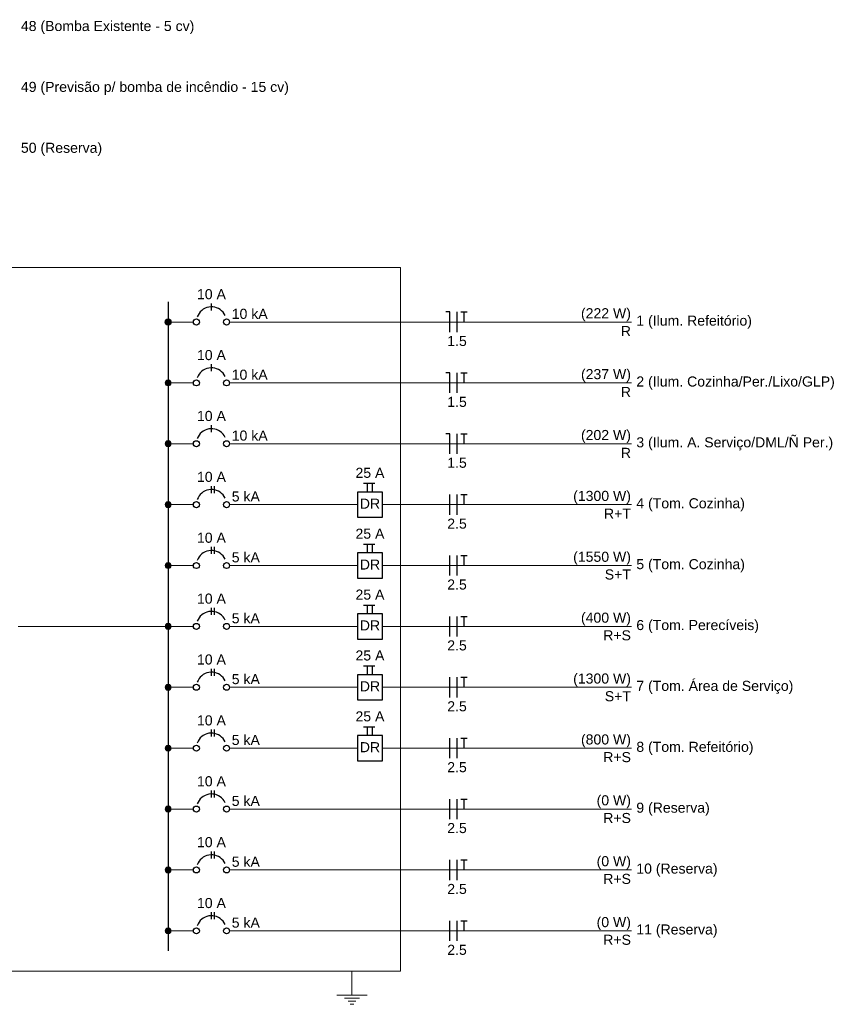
# Model space of a CAD drawing. Header units: millimetres. Extents: x 55082 to 85113, y -5867 to -946.
# Tile 57 of 77: x 70232 to 70841, y -3807 to -3073. Entities that reach past the tile are written whole.
import ezdxf

# ---------------------------------------------------------------- set-up
doc = ezdxf.new("R2010")
doc.units = ezdxf.units.MM
doc.header["$MEASUREMENT"] = 0
for name, color, linetype, lineweight in [('DI-Barramento', 6, 'Continuous', 30), ('DI-Disjuntor', 1, 'Continuous', 30), ('DI-Fios', 3, 'Continuous', 30), ('DI-Linhas do diagrama', 7, 'Continuous', 20), ('DI-Pontilhado', 7, 'Continuous', 20), ('DI-Textos do diagrama', 7, 'Continuous', 20)]:
    doc.layers.add(name, color=color, linetype=linetype, lineweight=lineweight)
doc.styles.add('Arial', font='arial.ttf')

msp = doc.modelspace()

# ---------------------------------------------------------------- hatches: boundary and pattern name
at = {"layer": 'DI-Barramento', "linetype": 'Continuous'}
msp.add_hatch(color=256, dxfattribs=at).paths.add_polyline_path([(70344.91, -3298.56), (70344.9, -3298.36), (70344.87, -3298.17), (70344.83, -3297.97), (70344.77, -3297.79), (70344.7, -3297.61), (70344.61, -3297.43), (70344.5, -3297.27), (70344.38, -3297.11), (70344.25, -3296.97), (70344.1, -3296.83), (70343.95, -3296.71), (70343.78, -3296.61), (70343.61, -3296.52), (70343.43, -3296.44), (70343.24, -3296.38), (70343.05, -3296.34), (70342.85, -3296.32), (70342.66, -3296.31), (70342.46, -3296.32), (70342.27, -3296.34), (70342.07, -3296.38), (70341.89, -3296.44), (70341.71, -3296.52), (70341.53, -3296.61), (70341.37, -3296.71), (70341.21, -3296.83), (70341.07, -3296.97), (70340.93, -3297.11), (70340.81, -3297.27), (70340.71, -3297.43), (70340.62, -3297.61), (70340.54, -3297.79), (70340.48, -3297.97), (70340.44, -3298.17), (70340.42, -3298.36), (70340.41, -3298.56), (70340.42, -3298.75), (70340.44, -3298.95), (70340.48, -3299.14), (70340.54, -3299.33), (70340.62, -3299.51), (70340.71, -3299.68), (70340.81, -3299.85), (70340.93, -3300), (70341.07, -3300.15), (70341.21, -3300.28), (70341.37, -3300.4), (70341.53, -3300.51), (70341.71, -3300.6), (70341.89, -3300.67), (70342.07, -3300.73), (70342.27, -3300.77), (70342.46, -3300.8), (70342.66, -3300.81), (70342.85, -3300.8), (70343.05, -3300.77), (70343.24, -3300.73), (70343.43, -3300.67), (70343.61, -3300.6), (70343.78, -3300.51), (70343.95, -3300.4), (70344.1, -3300.28), (70344.25, -3300.15), (70344.38, -3300), (70344.5, -3299.85), (70344.61, -3299.68), (70344.7, -3299.51), (70344.77, -3299.33), (70344.83, -3299.14), (70344.87, -3298.95), (70344.9, -3298.75)])
at = {"layer": 'DI-Textos do diagrama', "linetype": 'Continuous'}
for points in [[(70344.91, -3343.93), (70344.9, -3343.74), (70344.87, -3343.54), (70344.83, -3343.35), (70344.77, -3343.16), (70344.7, -3342.98), (70344.61, -3342.81), (70344.5, -3342.64), (70344.38, -3342.49), (70344.25, -3342.34), (70344.1, -3342.21), (70343.95, -3342.09), (70343.78, -3341.98), (70343.61, -3341.89), (70343.43, -3341.82), (70343.24, -3341.76), (70343.05, -3341.72), (70342.85, -3341.69), (70342.66, -3341.68), (70342.46, -3341.69), (70342.27, -3341.72), (70342.07, -3341.76), (70341.89, -3341.82), (70341.71, -3341.89), (70341.53, -3341.98), (70341.37, -3342.09), (70341.21, -3342.21), (70341.07, -3342.34), (70340.93, -3342.49), (70340.81, -3342.64), (70340.71, -3342.81), (70340.62, -3342.98), (70340.54, -3343.16), (70340.48, -3343.35), (70340.44, -3343.54), (70340.42, -3343.74), (70340.41, -3343.93), (70340.42, -3344.13), (70340.44, -3344.32), (70340.48, -3344.51), (70340.54, -3344.7), (70340.62, -3344.88), (70340.71, -3345.06), (70340.81, -3345.22), (70340.93, -3345.38), (70341.07, -3345.52), (70341.21, -3345.66), (70341.37, -3345.77), (70341.53, -3345.88), (70341.71, -3345.97), (70341.89, -3346.05), (70342.07, -3346.11), (70342.27, -3346.15), (70342.46, -3346.17), (70342.66, -3346.18), (70342.85, -3346.17), (70343.05, -3346.15), (70343.24, -3346.11), (70343.43, -3346.05), (70343.61, -3345.97), (70343.78, -3345.88), (70343.95, -3345.77), (70344.1, -3345.66), (70344.25, -3345.52), (70344.38, -3345.38), (70344.5, -3345.22), (70344.61, -3345.06), (70344.7, -3344.88), (70344.77, -3344.7), (70344.83, -3344.51), (70344.87, -3344.32), (70344.9, -3344.13)], [(70344.91, -3389.31), (70344.9, -3389.11), (70344.87, -3388.92), (70344.83, -3388.72), (70344.77, -3388.54), (70344.7, -3388.36), (70344.61, -3388.18), (70344.5, -3388.02), (70344.38, -3387.86), (70344.25, -3387.72), (70344.1, -3387.58), (70343.95, -3387.46), (70343.78, -3387.36), (70343.61, -3387.27), (70343.43, -3387.19), (70343.24, -3387.13), (70343.05, -3387.09), (70342.85, -3387.07), (70342.66, -3387.06), (70342.46, -3387.07), (70342.27, -3387.09), (70342.07, -3387.13), (70341.89, -3387.19), (70341.71, -3387.27), (70341.53, -3387.36), (70341.37, -3387.46), (70341.21, -3387.58), (70341.07, -3387.72), (70340.93, -3387.86), (70340.81, -3388.02), (70340.71, -3388.18), (70340.62, -3388.36), (70340.54, -3388.54), (70340.48, -3388.72), (70340.44, -3388.92), (70340.42, -3389.11), (70340.41, -3389.31), (70340.42, -3389.5), (70340.44, -3389.7), (70340.48, -3389.89), (70340.54, -3390.08), (70340.62, -3390.26), (70340.71, -3390.43), (70340.81, -3390.6), (70340.93, -3390.75), (70341.07, -3390.9), (70341.21, -3391.03), (70341.37, -3391.15), (70341.53, -3391.26), (70341.71, -3391.35), (70341.89, -3391.42), (70342.07, -3391.48), (70342.27, -3391.52), (70342.46, -3391.55), (70342.66, -3391.56), (70342.85, -3391.55), (70343.05, -3391.52), (70343.24, -3391.48), (70343.43, -3391.42), (70343.61, -3391.35), (70343.78, -3391.26), (70343.95, -3391.15), (70344.1, -3391.03), (70344.25, -3390.9), (70344.38, -3390.75), (70344.5, -3390.6), (70344.61, -3390.43), (70344.7, -3390.26), (70344.77, -3390.08), (70344.83, -3389.89), (70344.87, -3389.7), (70344.9, -3389.5)], [(70344.91, -3434.68), (70344.9, -3434.49), (70344.87, -3434.29), (70344.83, -3434.1), (70344.77, -3433.91), (70344.7, -3433.73), (70344.61, -3433.56), (70344.5, -3433.39), (70344.38, -3433.24), (70344.25, -3433.09), (70344.1, -3432.96), (70343.95, -3432.84), (70343.78, -3432.73), (70343.61, -3432.64), (70343.43, -3432.57), (70343.24, -3432.51), (70343.05, -3432.47), (70342.85, -3432.44), (70342.66, -3432.43), (70342.46, -3432.44), (70342.27, -3432.47), (70342.07, -3432.51), (70341.89, -3432.57), (70341.71, -3432.64), (70341.53, -3432.73), (70341.37, -3432.84), (70341.21, -3432.96), (70341.07, -3433.09), (70340.93, -3433.24), (70340.81, -3433.39), (70340.71, -3433.56), (70340.62, -3433.73), (70340.54, -3433.91), (70340.48, -3434.1), (70340.44, -3434.29), (70340.42, -3434.49), (70340.41, -3434.68), (70340.42, -3434.88), (70340.44, -3435.07), (70340.48, -3435.26), (70340.54, -3435.45), (70340.62, -3435.63), (70340.71, -3435.81), (70340.81, -3435.97), (70340.93, -3436.13), (70341.07, -3436.27), (70341.21, -3436.41), (70341.37, -3436.52), (70341.53, -3436.63), (70341.71, -3436.72), (70341.89, -3436.8), (70342.07, -3436.86), (70342.27, -3436.9), (70342.46, -3436.92), (70342.66, -3436.93), (70342.85, -3436.92), (70343.05, -3436.9), (70343.24, -3436.86), (70343.43, -3436.8), (70343.61, -3436.72), (70343.78, -3436.63), (70343.95, -3436.52), (70344.1, -3436.41), (70344.25, -3436.27), (70344.38, -3436.13), (70344.5, -3435.97), (70344.61, -3435.81), (70344.7, -3435.63), (70344.77, -3435.45), (70344.83, -3435.26), (70344.87, -3435.07), (70344.9, -3434.88)], [(70344.91, -3480.06), (70344.9, -3479.86), (70344.87, -3479.67), (70344.83, -3479.47), (70344.77, -3479.29), (70344.7, -3479.11), (70344.61, -3478.93), (70344.5, -3478.77), (70344.38, -3478.61), (70344.25, -3478.47), (70344.1, -3478.33), (70343.95, -3478.21), (70343.78, -3478.11), (70343.61, -3478.02), (70343.43, -3477.94), (70343.24, -3477.88), (70343.05, -3477.84), (70342.85, -3477.82), (70342.66, -3477.81), (70342.46, -3477.82), (70342.27, -3477.84), (70342.07, -3477.88), (70341.89, -3477.94), (70341.71, -3478.02), (70341.53, -3478.11), (70341.37, -3478.21), (70341.21, -3478.33), (70341.07, -3478.47), (70340.93, -3478.61), (70340.81, -3478.77), (70340.71, -3478.93), (70340.62, -3479.11), (70340.54, -3479.29), (70340.48, -3479.47), (70340.44, -3479.67), (70340.42, -3479.86), (70340.41, -3480.06), (70340.42, -3480.25), (70340.44, -3480.45), (70340.48, -3480.64), (70340.54, -3480.83), (70340.62, -3481.01), (70340.71, -3481.18), (70340.81, -3481.35), (70340.93, -3481.5), (70341.07, -3481.65), (70341.21, -3481.78), (70341.37, -3481.9), (70341.53, -3482.01), (70341.71, -3482.1), (70341.89, -3482.17), (70342.07, -3482.23), (70342.27, -3482.27), (70342.46, -3482.3), (70342.66, -3482.31), (70342.85, -3482.3), (70343.05, -3482.27), (70343.24, -3482.23), (70343.43, -3482.17), (70343.61, -3482.1), (70343.78, -3482.01), (70343.95, -3481.9), (70344.1, -3481.78), (70344.25, -3481.65), (70344.38, -3481.5), (70344.5, -3481.35), (70344.61, -3481.18), (70344.7, -3481.01), (70344.77, -3480.83), (70344.83, -3480.64), (70344.87, -3480.45), (70344.9, -3480.25)], [(70344.91, -3525.43), (70344.9, -3525.24), (70344.87, -3525.04), (70344.83, -3524.85), (70344.77, -3524.66), (70344.7, -3524.48), (70344.61, -3524.31), (70344.5, -3524.14), (70344.38, -3523.99), (70344.25, -3523.84), (70344.1, -3523.71), (70343.95, -3523.59), (70343.78, -3523.48), (70343.61, -3523.39), (70343.43, -3523.32), (70343.24, -3523.26), (70343.05, -3523.22), (70342.85, -3523.19), (70342.66, -3523.18), (70342.46, -3523.19), (70342.27, -3523.22), (70342.07, -3523.26), (70341.89, -3523.32), (70341.71, -3523.39), (70341.53, -3523.48), (70341.37, -3523.59), (70341.21, -3523.71), (70341.07, -3523.84), (70340.93, -3523.99), (70340.81, -3524.14), (70340.71, -3524.31), (70340.62, -3524.48), (70340.54, -3524.66), (70340.48, -3524.85), (70340.44, -3525.04), (70340.42, -3525.24), (70340.41, -3525.43), (70340.42, -3525.63), (70340.44, -3525.82), (70340.48, -3526.01), (70340.54, -3526.2), (70340.62, -3526.38), (70340.71, -3526.56), (70340.81, -3526.72), (70340.93, -3526.88), (70341.07, -3527.02), (70341.21, -3527.16), (70341.37, -3527.28), (70341.53, -3527.38), (70341.71, -3527.47), (70341.89, -3527.55), (70342.07, -3527.61), (70342.27, -3527.65), (70342.46, -3527.67), (70342.66, -3527.68), (70342.85, -3527.67), (70343.05, -3527.65), (70343.24, -3527.61), (70343.43, -3527.55), (70343.61, -3527.47), (70343.78, -3527.38), (70343.95, -3527.28), (70344.1, -3527.16), (70344.25, -3527.02), (70344.38, -3526.88), (70344.5, -3526.72), (70344.61, -3526.56), (70344.7, -3526.38), (70344.77, -3526.2), (70344.83, -3526.01), (70344.87, -3525.82), (70344.9, -3525.63)], [(70344.91, -3570.81), (70344.9, -3570.61), (70344.87, -3570.42), (70344.83, -3570.22), (70344.77, -3570.04), (70344.7, -3569.86), (70344.61, -3569.68), (70344.5, -3569.52), (70344.38, -3569.36), (70344.25, -3569.22), (70344.1, -3569.08), (70343.95, -3568.96), (70343.78, -3568.86), (70343.61, -3568.77), (70343.43, -3568.69), (70343.24, -3568.63), (70343.05, -3568.59), (70342.85, -3568.57), (70342.66, -3568.56), (70342.46, -3568.57), (70342.27, -3568.59), (70342.07, -3568.63), (70341.89, -3568.69), (70341.71, -3568.77), (70341.53, -3568.86), (70341.37, -3568.96), (70341.21, -3569.08), (70341.07, -3569.22), (70340.93, -3569.36), (70340.81, -3569.52), (70340.71, -3569.68), (70340.62, -3569.86), (70340.54, -3570.04), (70340.48, -3570.22), (70340.44, -3570.42), (70340.42, -3570.61), (70340.41, -3570.81), (70340.42, -3571), (70340.44, -3571.2), (70340.48, -3571.39), (70340.54, -3571.58), (70340.62, -3571.76), (70340.71, -3571.93), (70340.81, -3572.1), (70340.93, -3572.25), (70341.07, -3572.4), (70341.21, -3572.53), (70341.37, -3572.65), (70341.53, -3572.76), (70341.71, -3572.85), (70341.89, -3572.92), (70342.07, -3572.98), (70342.27, -3573.02), (70342.46, -3573.05), (70342.66, -3573.06), (70342.85, -3573.05), (70343.05, -3573.02), (70343.24, -3572.98), (70343.43, -3572.92), (70343.61, -3572.85), (70343.78, -3572.76), (70343.95, -3572.65), (70344.1, -3572.53), (70344.25, -3572.4), (70344.38, -3572.25), (70344.5, -3572.1), (70344.61, -3571.93), (70344.7, -3571.76), (70344.77, -3571.58), (70344.83, -3571.39), (70344.87, -3571.2), (70344.9, -3571)], [(70344.91, -3616.18), (70344.9, -3615.99), (70344.87, -3615.79), (70344.83, -3615.6), (70344.77, -3615.41), (70344.7, -3615.23), (70344.61, -3615.06), (70344.5, -3614.89), (70344.38, -3614.74), (70344.25, -3614.59), (70344.1, -3614.46), (70343.95, -3614.34), (70343.78, -3614.23), (70343.61, -3614.14), (70343.43, -3614.07), (70343.24, -3614.01), (70343.05, -3613.97), (70342.85, -3613.94), (70342.66, -3613.93), (70342.46, -3613.94), (70342.27, -3613.97), (70342.07, -3614.01), (70341.89, -3614.07), (70341.71, -3614.14), (70341.53, -3614.23), (70341.37, -3614.34), (70341.21, -3614.46), (70341.07, -3614.59), (70340.93, -3614.74), (70340.81, -3614.89), (70340.71, -3615.06), (70340.62, -3615.23), (70340.54, -3615.41), (70340.48, -3615.6), (70340.44, -3615.79), (70340.42, -3615.99), (70340.41, -3616.18), (70340.42, -3616.38), (70340.44, -3616.57), (70340.48, -3616.76), (70340.54, -3616.95), (70340.62, -3617.13), (70340.71, -3617.31), (70340.81, -3617.47), (70340.93, -3617.63), (70341.07, -3617.77), (70341.21, -3617.91), (70341.37, -3618.03), (70341.53, -3618.13), (70341.71, -3618.22), (70341.89, -3618.3), (70342.07, -3618.36), (70342.27, -3618.4), (70342.46, -3618.42), (70342.66, -3618.43), (70342.85, -3618.42), (70343.05, -3618.4), (70343.24, -3618.36), (70343.43, -3618.3), (70343.61, -3618.22), (70343.78, -3618.13), (70343.95, -3618.03), (70344.1, -3617.91), (70344.25, -3617.77), (70344.38, -3617.63), (70344.5, -3617.47), (70344.61, -3617.31), (70344.7, -3617.13), (70344.77, -3616.95), (70344.83, -3616.76), (70344.87, -3616.57), (70344.9, -3616.38)], [(70344.91, -3661.56), (70344.9, -3661.36), (70344.87, -3661.17), (70344.83, -3660.97), (70344.77, -3660.79), (70344.7, -3660.61), (70344.61, -3660.43), (70344.5, -3660.27), (70344.38, -3660.11), (70344.25, -3659.97), (70344.1, -3659.83), (70343.95, -3659.71), (70343.78, -3659.61), (70343.61, -3659.52), (70343.43, -3659.44), (70343.24, -3659.38), (70343.05, -3659.34), (70342.85, -3659.32), (70342.66, -3659.31), (70342.46, -3659.32), (70342.27, -3659.34), (70342.07, -3659.38), (70341.89, -3659.44), (70341.71, -3659.52), (70341.53, -3659.61), (70341.37, -3659.71), (70341.21, -3659.83), (70341.07, -3659.97), (70340.93, -3660.11), (70340.81, -3660.27), (70340.71, -3660.43), (70340.62, -3660.61), (70340.54, -3660.79), (70340.48, -3660.97), (70340.44, -3661.17), (70340.42, -3661.36), (70340.41, -3661.56), (70340.42, -3661.75), (70340.44, -3661.95), (70340.48, -3662.14), (70340.54, -3662.33), (70340.62, -3662.51), (70340.71, -3662.68), (70340.81, -3662.85), (70340.93, -3663), (70341.07, -3663.15), (70341.21, -3663.28), (70341.37, -3663.4), (70341.53, -3663.51), (70341.71, -3663.6), (70341.89, -3663.67), (70342.07, -3663.73), (70342.27, -3663.77), (70342.46, -3663.8), (70342.66, -3663.81), (70342.85, -3663.8), (70343.05, -3663.77), (70343.24, -3663.73), (70343.43, -3663.67), (70343.61, -3663.6), (70343.78, -3663.51), (70343.95, -3663.4), (70344.1, -3663.28), (70344.25, -3663.15), (70344.38, -3663), (70344.5, -3662.85), (70344.61, -3662.68), (70344.7, -3662.51), (70344.77, -3662.33), (70344.83, -3662.14), (70344.87, -3661.95), (70344.9, -3661.75)], [(70344.91, -3706.93), (70344.9, -3706.74), (70344.87, -3706.54), (70344.83, -3706.35), (70344.77, -3706.16), (70344.7, -3705.98), (70344.61, -3705.81), (70344.5, -3705.64), (70344.38, -3705.49), (70344.25, -3705.34), (70344.1, -3705.21), (70343.95, -3705.09), (70343.78, -3704.98), (70343.61, -3704.89), (70343.43, -3704.82), (70343.24, -3704.76), (70343.05, -3704.72), (70342.85, -3704.69), (70342.66, -3704.68), (70342.46, -3704.69), (70342.27, -3704.72), (70342.07, -3704.76), (70341.89, -3704.82), (70341.71, -3704.89), (70341.53, -3704.98), (70341.37, -3705.09), (70341.21, -3705.21), (70341.07, -3705.34), (70340.93, -3705.49), (70340.81, -3705.64), (70340.71, -3705.81), (70340.62, -3705.98), (70340.54, -3706.16), (70340.48, -3706.35), (70340.44, -3706.54), (70340.42, -3706.74), (70340.41, -3706.93), (70340.42, -3707.13), (70340.44, -3707.32), (70340.48, -3707.51), (70340.54, -3707.7), (70340.62, -3707.88), (70340.71, -3708.06), (70340.81, -3708.22), (70340.93, -3708.38), (70341.07, -3708.52), (70341.21, -3708.66), (70341.37, -3708.78), (70341.53, -3708.88), (70341.71, -3708.97), (70341.89, -3709.05), (70342.07, -3709.11), (70342.27, -3709.15), (70342.46, -3709.17), (70342.66, -3709.18), (70342.85, -3709.17), (70343.05, -3709.15), (70343.24, -3709.11), (70343.43, -3709.05), (70343.61, -3708.97), (70343.78, -3708.88), (70343.95, -3708.78), (70344.1, -3708.66), (70344.25, -3708.52), (70344.38, -3708.38), (70344.5, -3708.22), (70344.61, -3708.06), (70344.7, -3707.88), (70344.77, -3707.7), (70344.83, -3707.51), (70344.87, -3707.32), (70344.9, -3707.13)], [(70344.91, -3752.31), (70344.9, -3752.11), (70344.87, -3751.92), (70344.83, -3751.72), (70344.77, -3751.54), (70344.7, -3751.36), (70344.61, -3751.18), (70344.5, -3751.02), (70344.38, -3750.86), (70344.25, -3750.72), (70344.1, -3750.58), (70343.95, -3750.46), (70343.78, -3750.36), (70343.61, -3750.27), (70343.43, -3750.19), (70343.24, -3750.13), (70343.05, -3750.09), (70342.85, -3750.07), (70342.66, -3750.06), (70342.46, -3750.07), (70342.27, -3750.09), (70342.07, -3750.13), (70341.89, -3750.19), (70341.71, -3750.27), (70341.53, -3750.36), (70341.37, -3750.46), (70341.21, -3750.58), (70341.07, -3750.72), (70340.93, -3750.86), (70340.81, -3751.02), (70340.71, -3751.18), (70340.62, -3751.36), (70340.54, -3751.54), (70340.48, -3751.72), (70340.44, -3751.92), (70340.42, -3752.11), (70340.41, -3752.31), (70340.42, -3752.5), (70340.44, -3752.7), (70340.48, -3752.89), (70340.54, -3753.08), (70340.62, -3753.26), (70340.71, -3753.43), (70340.81, -3753.6), (70340.93, -3753.75), (70341.07, -3753.9), (70341.21, -3754.03), (70341.37, -3754.15), (70341.53, -3754.26), (70341.71, -3754.35), (70341.89, -3754.42), (70342.07, -3754.48), (70342.27, -3754.52), (70342.46, -3754.55), (70342.66, -3754.56), (70342.85, -3754.55), (70343.05, -3754.52), (70343.24, -3754.48), (70343.43, -3754.42), (70343.61, -3754.35), (70343.78, -3754.26), (70343.95, -3754.15), (70344.1, -3754.03), (70344.25, -3753.9), (70344.38, -3753.75), (70344.5, -3753.6), (70344.61, -3753.43), (70344.7, -3753.26), (70344.77, -3753.08), (70344.83, -3752.89), (70344.87, -3752.7), (70344.9, -3752.5)]]:
    msp.add_hatch(color=256, dxfattribs=at).paths.add_polyline_path(points)

# ---------------------------------------------------------------- linework, layer by layer
at = {"layer": 'DI-Barramento'}
msp.add_line((70342.66, -3283.56), (70342.66, -3767.31), dxfattribs=at)
msp.add_circle((70342.66, -3298.56), 2.25, dxfattribs=at)
at = {"layer": 'DI-Disjuntor'}
for p, q in [((70374.91, -3289.93), (70374.91, -3284.68)), ((70374.91, -3335.31), (70374.91, -3330.06)), ((70374.91, -3380.68), (70374.91, -3375.43)), ((70488.34, -3418.74), (70496.78, -3418.74)), ((70491.16, -3425.31), (70491.16, -3418.74)), ((70494.91, -3425.31), (70494.91, -3418.74)), ((70374.91, -3426.06), (70374.91, -3420.81)), ((70377.16, -3426.06), (70377.16, -3420.81)), ((70502.41, -3425.31), (70483.66, -3425.31)), ((70483.66, -3425.31), (70483.66, -3444.06)), ((70502.41, -3444.06), (70502.41, -3425.31)), ((70483.66, -3444.06), (70502.41, -3444.06)), ((70374.91, -3471.43), (70374.91, -3466.18)), ((70377.16, -3471.43), (70377.16, -3466.18)), ((70502.41, -3470.68), (70483.66, -3470.68)), ((70483.66, -3470.68), (70483.66, -3489.43)), ((70488.34, -3464.12), (70496.78, -3464.12)), ((70491.16, -3470.68), (70491.16, -3464.12)), ((70494.91, -3470.68), (70494.91, -3464.12)), ((70502.41, -3489.43), (70502.41, -3470.68)), ((70483.66, -3489.43), (70502.41, -3489.43)), ((70374.91, -3516.81), (70374.91, -3511.56)), ((70377.16, -3516.81), (70377.16, -3511.56)), ((70488.34, -3509.49), (70496.78, -3509.49)), ((70491.16, -3516.06), (70491.16, -3509.49)), ((70494.91, -3516.06), (70494.91, -3509.49)), ((70502.41, -3516.06), (70483.66, -3516.06)), ((70483.66, -3516.06), (70483.66, -3534.81)), ((70502.41, -3534.81), (70502.41, -3516.06)), ((70483.66, -3534.81), (70502.41, -3534.81)), ((70374.91, -3562.18), (70374.91, -3556.93)), ((70377.16, -3562.18), (70377.16, -3556.93)), ((70488.34, -3554.87), (70496.78, -3554.87)), ((70491.16, -3561.43), (70491.16, -3554.87)), ((70494.91, -3561.43), (70494.91, -3554.87)), ((70502.41, -3561.43), (70483.66, -3561.43)), ((70483.66, -3561.43), (70483.66, -3580.18)), ((70502.41, -3580.18), (70502.41, -3561.43)), ((70483.66, -3580.18), (70502.41, -3580.18)), ((70374.91, -3607.56), (70374.91, -3602.31)), ((70377.16, -3607.56), (70377.16, -3602.31)), ((70488.34, -3600.24), (70496.78, -3600.24)), ((70491.16, -3606.81), (70491.16, -3600.24)), ((70494.91, -3606.81), (70494.91, -3600.24)), ((70502.41, -3606.81), (70483.66, -3606.81)), ((70483.66, -3606.81), (70483.66, -3625.56)), ((70502.41, -3625.56), (70502.41, -3606.81)), ((70483.66, -3625.56), (70502.41, -3625.56)), ((70374.91, -3652.93), (70374.91, -3647.68)), ((70377.16, -3652.93), (70377.16, -3647.68)), ((70374.91, -3698.31), (70374.91, -3693.06)), ((70377.16, -3698.31), (70377.16, -3693.06)), ((70374.91, -3743.68), (70374.91, -3738.43)), ((70377.16, -3743.68), (70377.16, -3738.43))]:
    msp.add_line(p, q, dxfattribs=at)
for points in [[(70385.1, -3293.8), (70384.4, -3292.51), (70383.53, -3291.33), (70382.51, -3290.26), (70381.36, -3289.34), (70380.1, -3288.58), (70378.76, -3287.99), (70377.34, -3287.57), (70375.89, -3287.35), (70374.42, -3287.32), (70372.95, -3287.48), (70371.53, -3287.83), (70370.15, -3288.36), (70368.86, -3289.07), (70367.68, -3289.94), (70366.61, -3290.96), (70365.69, -3292.1), (70364.93, -3293.36), (70364.34, -3294.71)], [(70385.1, -3339.18), (70384.4, -3337.89), (70383.53, -3336.7), (70382.51, -3335.64), (70381.36, -3334.72), (70380.1, -3333.95), (70378.76, -3333.36), (70377.34, -3332.95), (70375.89, -3332.72), (70374.42, -3332.69), (70372.95, -3332.85), (70371.53, -3333.2), (70370.15, -3333.74), (70368.86, -3334.44), (70367.68, -3335.31), (70366.61, -3336.33), (70365.69, -3337.48), (70364.93, -3338.74), (70364.34, -3340.08)], [(70385.1, -3384.55), (70384.4, -3383.26), (70383.53, -3382.08), (70382.51, -3381.01), (70381.36, -3380.09), (70380.1, -3379.33), (70378.76, -3378.74), (70377.34, -3378.32), (70375.89, -3378.1), (70374.42, -3378.07), (70372.95, -3378.23), (70371.53, -3378.58), (70370.15, -3379.11), (70368.86, -3379.82), (70367.68, -3380.69), (70366.61, -3381.71), (70365.69, -3382.85), (70364.93, -3384.11), (70364.34, -3385.46)], [(70385.1, -3429.93), (70384.4, -3428.64), (70383.53, -3427.45), (70382.51, -3426.39), (70381.36, -3425.47), (70380.1, -3424.7), (70378.76, -3424.11), (70377.34, -3423.7), (70375.89, -3423.47), (70374.42, -3423.44), (70372.95, -3423.6), (70371.53, -3423.95), (70370.15, -3424.49), (70368.86, -3425.19), (70367.68, -3426.06), (70366.61, -3427.08), (70365.69, -3428.23), (70364.93, -3429.49), (70364.34, -3430.83)], [(70385.1, -3475.3), (70384.4, -3474.01), (70383.53, -3472.83), (70382.51, -3471.76), (70381.36, -3470.84), (70380.1, -3470.08), (70378.76, -3469.49), (70377.34, -3469.07), (70375.89, -3468.85), (70374.42, -3468.82), (70372.95, -3468.98), (70371.53, -3469.33), (70370.15, -3469.86), (70368.86, -3470.57), (70367.68, -3471.44), (70366.61, -3472.46), (70365.69, -3473.6), (70364.93, -3474.86), (70364.34, -3476.21)], [(70385.1, -3520.68), (70384.4, -3519.39), (70383.53, -3518.2), (70382.51, -3517.14), (70381.36, -3516.22), (70380.1, -3515.45), (70378.76, -3514.86), (70377.34, -3514.45), (70375.89, -3514.22), (70374.42, -3514.19), (70372.95, -3514.35), (70371.53, -3514.7), (70370.15, -3515.24), (70368.86, -3515.94), (70367.68, -3516.81), (70366.61, -3517.83), (70365.69, -3518.98), (70364.93, -3520.24), (70364.34, -3521.58)], [(70385.1, -3566.05), (70384.4, -3564.76), (70383.53, -3563.58), (70382.51, -3562.51), (70381.36, -3561.59), (70380.1, -3560.83), (70378.76, -3560.24), (70377.34, -3559.82), (70375.89, -3559.6), (70374.42, -3559.57), (70372.95, -3559.73), (70371.53, -3560.08), (70370.15, -3560.61), (70368.86, -3561.32), (70367.68, -3562.19), (70366.61, -3563.21), (70365.69, -3564.35), (70364.93, -3565.61), (70364.34, -3566.96)], [(70385.1, -3611.43), (70384.4, -3610.14), (70383.53, -3608.95), (70382.51, -3607.89), (70381.36, -3606.97), (70380.1, -3606.2), (70378.76, -3605.61), (70377.34, -3605.2), (70375.89, -3604.97), (70374.42, -3604.94), (70372.95, -3605.1), (70371.53, -3605.45), (70370.15, -3605.99), (70368.86, -3606.69), (70367.68, -3607.56), (70366.61, -3608.58), (70365.69, -3609.73), (70364.93, -3610.99), (70364.34, -3612.33)], [(70385.1, -3656.8), (70384.4, -3655.51), (70383.53, -3654.33), (70382.51, -3653.26), (70381.36, -3652.34), (70380.1, -3651.58), (70378.76, -3650.99), (70377.34, -3650.57), (70375.89, -3650.35), (70374.42, -3650.32), (70372.95, -3650.48), (70371.53, -3650.83), (70370.15, -3651.36), (70368.86, -3652.07), (70367.68, -3652.94), (70366.61, -3653.96), (70365.69, -3655.1), (70364.93, -3656.36), (70364.34, -3657.71)], [(70385.1, -3702.18), (70384.4, -3700.89), (70383.53, -3699.7), (70382.51, -3698.64), (70381.36, -3697.72), (70380.1, -3696.95), (70378.76, -3696.36), (70377.34, -3695.95), (70375.89, -3695.73), (70374.42, -3695.69), (70372.95, -3695.85), (70371.53, -3696.2), (70370.15, -3696.74), (70368.86, -3697.44), (70367.68, -3698.31), (70366.61, -3699.33), (70365.69, -3700.48), (70364.93, -3701.74), (70364.34, -3703.08)], [(70385.1, -3747.55), (70384.4, -3746.26), (70383.53, -3745.08), (70382.51, -3744.01), (70381.36, -3743.09), (70380.1, -3742.33), (70378.76, -3741.74), (70377.34, -3741.32), (70375.89, -3741.1), (70374.42, -3741.07), (70372.95, -3741.23), (70371.53, -3741.58), (70370.15, -3742.11), (70368.86, -3742.82), (70367.68, -3743.69), (70366.61, -3744.71), (70365.69, -3745.85), (70364.93, -3747.11), (70364.34, -3748.46)]]:
    msp.add_lwpolyline(points, dxfattribs=at)
for centre in [(70363.66, -3298.56), (70386.16, -3298.56), (70363.66, -3343.93), (70386.16, -3343.93), (70363.66, -3389.31), (70386.16, -3389.31), (70363.66, -3434.68), (70386.16, -3434.68), (70363.66, -3480.06), (70386.16, -3480.06), (70363.66, -3525.43), (70386.16, -3525.43), (70363.66, -3570.81), (70386.16, -3570.81), (70363.66, -3616.18), (70386.16, -3616.18), (70363.66, -3661.56), (70386.16, -3661.56), (70363.66, -3706.93), (70386.16, -3706.93), (70363.66, -3752.31), (70386.16, -3752.31)]:
    msp.add_circle(centre, 2.25, dxfattribs=at)
at = {"layer": 'DI-Fios'}
for p, q in [((70552.66, -3291.06), (70549.66, -3291.06)), ((70552.66, -3306.06), (70552.66, -3291.06)), ((70557.91, -3306.06), (70557.91, -3291.06)), ((70560.76, -3291.06), (70565.56, -3291.06)), ((70563.16, -3298.56), (70563.16, -3291.06)), ((70552.66, -3336.43), (70549.66, -3336.43)), ((70552.66, -3351.43), (70552.66, -3336.43)), ((70557.91, -3351.43), (70557.91, -3336.43)), ((70560.76, -3336.43), (70565.56, -3336.43)), ((70563.16, -3343.93), (70563.16, -3336.43)), ((70552.66, -3381.81), (70549.66, -3381.81)), ((70552.66, -3396.81), (70552.66, -3381.81)), ((70557.91, -3396.81), (70557.91, -3381.81)), ((70560.76, -3381.81), (70565.56, -3381.81)), ((70563.16, -3389.31), (70563.16, -3381.81)), ((70552.66, -3442.18), (70552.66, -3427.18)), ((70557.91, -3442.18), (70557.91, -3427.18)), ((70560.76, -3427.18), (70565.56, -3427.18)), ((70563.16, -3434.68), (70563.16, -3427.18)), ((70552.66, -3487.56), (70552.66, -3472.56)), ((70557.91, -3487.56), (70557.91, -3472.56)), ((70560.76, -3472.56), (70565.56, -3472.56)), ((70563.16, -3480.06), (70563.16, -3472.56)), ((70552.66, -3532.93), (70552.66, -3517.93)), ((70557.91, -3532.93), (70557.91, -3517.93)), ((70560.76, -3517.93), (70565.56, -3517.93)), ((70563.16, -3525.43), (70563.16, -3517.93)), ((70552.66, -3578.31), (70552.66, -3563.31)), ((70557.91, -3578.31), (70557.91, -3563.31)), ((70560.76, -3563.31), (70565.56, -3563.31)), ((70563.16, -3570.81), (70563.16, -3563.31)), ((70552.66, -3623.68), (70552.66, -3608.68)), ((70557.91, -3623.68), (70557.91, -3608.68)), ((70560.76, -3608.68), (70565.56, -3608.68)), ((70563.16, -3616.18), (70563.16, -3608.68)), ((70552.66, -3669.06), (70552.66, -3654.06)), ((70557.91, -3669.06), (70557.91, -3654.06)), ((70560.76, -3654.06), (70565.56, -3654.06)), ((70563.16, -3661.56), (70563.16, -3654.06)), ((70552.66, -3714.43), (70552.66, -3699.43)), ((70557.91, -3714.43), (70557.91, -3699.43)), ((70560.76, -3699.43), (70565.56, -3699.43)), ((70563.16, -3706.93), (70563.16, -3699.43)), ((70552.66, -3759.81), (70552.66, -3744.81)), ((70557.91, -3759.81), (70557.91, -3744.81)), ((70560.76, -3744.81), (70565.56, -3744.81)), ((70563.16, -3752.31), (70563.16, -3744.81))]:
    msp.add_line(p, q, dxfattribs=at)
at = {"layer": 'DI-Linhas do diagrama'}
for p, q in [((70344.91, -3298.56), (70361.41, -3298.56)), ((70388.41, -3298.56), (70688.03, -3298.56)), ((70344.91, -3343.93), (70361.41, -3343.93)), ((70388.41, -3343.93), (70688.03, -3343.93)), ((70344.91, -3389.31), (70361.41, -3389.31)), ((70388.41, -3389.31), (70688.03, -3389.31)), ((70344.91, -3434.68), (70361.41, -3434.68)), ((70388.41, -3434.68), (70483.66, -3434.68)), ((70502.41, -3434.68), (70688.03, -3434.68)), ((70344.91, -3480.06), (70361.41, -3480.06)), ((70388.41, -3480.06), (70483.66, -3480.06)), ((70502.41, -3480.06), (70688.03, -3480.06)), ((70230.91, -3525.43), (70342.66, -3525.43)), ((70344.91, -3525.43), (70361.41, -3525.43)), ((70388.41, -3525.43), (70483.66, -3525.43)), ((70502.41, -3525.43), (70688.03, -3525.43)), ((70344.91, -3570.81), (70361.41, -3570.81)), ((70388.41, -3570.81), (70483.66, -3570.81)), ((70502.41, -3570.81), (70688.03, -3570.81)), ((70344.91, -3616.18), (70361.41, -3616.18)), ((70388.41, -3616.18), (70483.66, -3616.18)), ((70502.41, -3616.18), (70688.03, -3616.18)), ((70344.91, -3661.56), (70361.41, -3661.56)), ((70388.41, -3661.56), (70688.03, -3661.56)), ((70344.91, -3706.93), (70361.41, -3706.93)), ((70388.41, -3706.93), (70688.03, -3706.93)), ((70344.91, -3752.31), (70361.41, -3752.31)), ((70388.41, -3752.31), (70688.03, -3752.31))]:
    msp.add_line(p, q, dxfattribs=at)
for centre in [(70342.66, -3298.56), (70342.66, -3343.93), (70342.66, -3389.31), (70342.66, -3434.68), (70342.66, -3480.06), (70342.66, -3525.43), (70342.66, -3570.81), (70342.66, -3616.18), (70342.66, -3661.56), (70342.66, -3706.93), (70342.66, -3752.31)]:
    msp.add_circle(centre, 2.25, dxfattribs=at)
at = {"layer": 'DI-Pontilhado'}
for p, q in [((70515.91, -3258.06), (70152.91, -3258.06)), ((70515.91, -3782.31), (70515.91, -3258.06)), ((70152.91, -3782.31), (70515.91, -3782.31))]:
    msp.add_line(p, q, dxfattribs=at)
at = {"layer": 'DI-Textos do diagrama'}
for p, q in [((70479.61, -3782.31), (70479.61, -3800.31)), ((70468.36, -3800.31), (70490.86, -3800.31)), ((70473.98, -3802.56), (70485.23, -3802.56)), ((70476.79, -3804.81), (70482.42, -3804.81)), ((70478.2, -3807.06), (70481.01, -3807.06))]:
    msp.add_line(p, q, dxfattribs=at)
for centre in [(70342.66, -3343.93), (70342.66, -3389.31), (70342.66, -3434.68), (70342.66, -3480.06), (70342.66, -3525.43), (70342.66, -3570.81), (70342.66, -3616.18), (70342.66, -3661.56), (70342.66, -3706.93), (70342.66, -3752.31)]:
    msp.add_circle(centre, 2.25, dxfattribs=at)

# ---------------------------------------------------------------- texts
at = {"layer": 'DI-Disjuntor', "char_height": 7.5, "width": 30.2744, "attachment_point": 8, "line_spacing_factor": 0.6, "style": 'Arial'}
for insert in [(70493.03, -3437.68), (70493.03, -3483.06), (70493.03, -3528.43), (70493.03, -3573.81), (70493.03, -3619.18)]:
    msp.add_mtext('DR', dxfattribs=dict(at, insert=insert))
at = {"layer": 'DI-Textos do diagrama', "char_height": 7.5, "line_spacing_factor": 0.6, "style": 'Arial'}
for s, insert, width, attachment_point in [('48 (Bomba Existente - 5 cv)', (70232.91, -3083.97), 258.5213, 7), ('49 (Previsão p/ bomba de incêndio - 15 cv)', (70232.91, -3129.34), 399.4436, 7), ('50 (Reserva)', (70232.91, -3174.72), 121.0976, 7), ('10 A', (70374.91, -3281.68), 43.1021, 8), ('10 kA', (70390.03, -3296.31), 53.5861, 7), ('(222 W)', (70687.53, -3298.03), 74.497, 9), ('1 (Ilum. Refeitório)', (70691.53, -3303.53), 172.2942, 7), ('R', (70687.53, -3309.06), 15.1372, 9), ('1.5', (70557.91, -3316.56), 29.1197, 8), ('10 A', (70374.91, -3327.06), 43.1021, 8), ('10 kA', (70390.03, -3341.68), 53.5861, 7), ('(237 W)', (70687.53, -3343.41), 74.497, 9), ('2 (Ilum. Cozinha/Per./Lixo/GLP)', (70691.53, -3348.91), 295.7698, 7), ('R', (70687.53, -3354.43), 15.1372, 9), ('1.5', (70557.91, -3361.93), 29.1197, 8), ('10 A', (70374.91, -3372.43), 43.1021, 8), ('10 kA', (70390.03, -3387.06), 53.5861, 7), ('(202 W)', (70687.53, -3388.78), 74.497, 9), ('3 (Ilum. A. Serviço/DML/Ñ Per.)', (70691.53, -3394.28), 293.4032, 7), ('R', (70687.53, -3399.81), 15.1372, 9), ('1.5', (70557.91, -3407.31), 29.1197, 8), ('25 A', (70493.03, -3414.81), 43.1021, 8), ('10 A', (70374.91, -3417.81), 43.1021, 8), ('5 kA', (70390.03, -3432.43), 41.936, 7), ('(1300 W)', (70687.53, -3434.16), 86.1471, 9), ('4 (Tom. Cozinha)', (70691.53, -3439.66), 161.8445, 7), ('R+T', (70687.53, -3445.18), 40.1753, 9), ('2.5', (70557.91, -3452.68), 29.1197, 8), ('10 A', (70374.91, -3463.18), 43.1021, 8), ('25 A', (70493.03, -3460.18), 43.1021, 8), ('5 kA', (70390.03, -3477.81), 41.936, 7), ('(1550 W)', (70687.53, -3479.53), 86.1471, 9), ('5 (Tom. Cozinha)', (70691.53, -3485.03), 161.8445, 7), ('S+T', (70687.53, -3490.56), 39.0206, 9), ('2.5', (70557.91, -3498.06), 29.1197, 8), ('10 A', (70374.91, -3508.56), 43.1021, 8), ('25 A', (70493.03, -3505.56), 43.1021, 8), ('5 kA', (70390.03, -3523.18), 41.936, 7), ('(400 W)', (70687.53, -3524.91), 74.497, 9), ('6 (Tom. Perecíveis)', (70691.53, -3530.41), 182.8011, 7), ('R+S', (70687.53, -3535.93), 41.3529, 9), ('2.5', (70557.91, -3543.43), 29.1197, 8), ('10 A', (70374.91, -3553.93), 43.1021, 8), ('25 A', (70493.03, -3550.93), 43.1021, 8), ('5 kA', (70390.03, -3568.56), 41.936, 7), ('(1300 W)', (70687.53, -3570.28), 86.1471, 9), ('7 (Tom. Área de Serviço)', (70691.53, -3575.78), 234.0434, 7), ('S+T', (70687.53, -3581.31), 39.0206, 9), ('2.5', (70557.91, -3588.81), 29.1197, 8), ('25 A', (70493.03, -3596.31), 43.1021, 8), ('10 A', (70374.91, -3599.31), 43.1021, 8), ('5 kA', (70390.03, -3613.93), 41.936, 7), ('(800 W)', (70687.53, -3615.66), 74.497, 9), ('8 (Tom. Refeitório)', (70691.53, -3621.16), 174.6265, 7), ('R+S', (70687.53, -3626.68), 41.3529, 9), ('2.5', (70557.91, -3634.18), 29.1197, 8), ('10 A', (70374.91, -3644.68), 43.1021, 8), ('5 kA', (70390.03, -3659.31), 41.936, 7), ('(0 W)', (70687.53, -3661.03), 51.1966, 9), ('9 (Reserva)', (70691.53, -3666.53), 109.4474, 7), ('R+S', (70687.53, -3672.06), 41.3529, 9), ('2.5', (70557.91, -3679.56), 29.1197, 8), ('10 A', (70374.91, -3690.06), 43.1021, 8), ('5 kA', (70390.03, -3704.68), 41.936, 7), ('(0 W)', (70687.53, -3706.41), 51.1966, 9), ('10 (Reserva)', (70691.53, -3711.91), 121.0976, 7), ('R+S', (70687.53, -3717.43), 41.3529, 9), ('2.5', (70557.91, -3724.93), 29.1197, 8), ('10 A', (70374.91, -3735.43), 43.1021, 8), ('5 kA', (70390.03, -3750.06), 41.936, 7), ('(0 W)', (70687.53, -3751.78), 51.1966, 9), ('11 (Reserva)', (70691.53, -3757.28), 121.0976, 7), ('R+S', (70687.53, -3762.81), 41.3529, 9), ('2.5', (70557.91, -3770.31), 29.1197, 8)]:
    msp.add_mtext(s, dxfattribs=dict(at, insert=insert, width=width, attachment_point=attachment_point))

doc.saveas('drawing.dxf')
